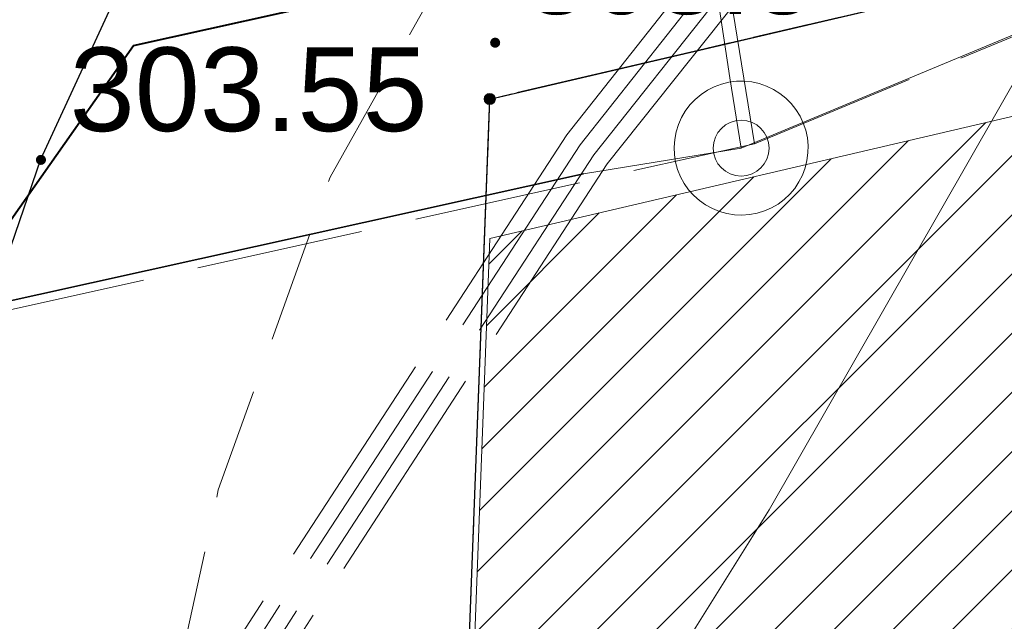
# Model space of a CAD drawing. Header units: metres. Extents: x 6567444 to 13135881, y 5574237 to 11149086.
# Tile 105 of 212: x 6567825.9 to 6567834.72, y 5574543.04 to 5574548.43. Entities that reach past the tile are written whole.
import ezdxf

# ---------------------------------------------------------------- set-up
doc = ezdxf.new("R2010")
doc.units = ezdxf.units.M
for name, pattern in [('_MDCP$0$L_0_03', [1, 0.5, -0.5]), ('_MDCP$0$L_0_04', [1.5, 1, -0.5]), ('_MDCP$0$L_2_50', [2.5, 2, -0.5]), ('_MDCP$1$L_0_06', [2, 1.5, -0.5]), ('GE.I.6640.1.468.2024_MDCP_dodatkowe pomiary_12.03.2026$0$L_0_03', [1, 0.5, -0.5]), ('GE.I.6640.1.468.2024_MDCP_dodatkowe pomiary_12.03.2026$0$L_0_04', [1.5, 1, -0.5]), ('GE.I.6640.1.468.2024_MDCP_dodatkowe pomiary_12.03.2026$0$L_0_06', [2, 1.5, -0.5]), ('GE.I.6640.1.468.2024_MDCP_dodatkowe pomiary_12.03.2026$0$L_2_50', [2.5, 2, -0.5])]:
    doc.linetypes.add(name, pattern=pattern)
for name, color, linetype, lineweight in [('_MDCP$0$EGB_DzialkaEwidencyjna', 7, 'Continuous', 18), ('_MDCP$0$EGB_Klasouzytek', 92, 'Continuous', 18), ('_MDCP$0$EGB_KonturUzytkuGruntowego', 92, 'Continuous', 18), ('_MDCP$0$EGB_PunktGraniczny', 7, 'Continuous', 18), ('_MDCP$0$GES_InneUrzadzeniaTowarzyszace', 7, 'Continuous', 18), ('_MDCP$0$GES_InneUrzadzeniaTowarzyszace_P', 7, 'Continuous', 18), ('_MDCP$0$GES_PrzewodElektroenergetyczny_Projektowany', 7, 'Continuous', 18), ('_MDCP$0$GES_PrzewodKanalizacyjny_Projektowany', 7, 'Continuous', 18), ('_MDCP$0$GES_UrzadzeniaTowarzyszczaceLiniowe', 7, 'Continuous', 18), ('_MDCP$0$MP_LINIE_REGULAC', 135, 'Continuous', 40), ('_MDCP$0$OT_Komunikacja', 7, 'Continuous', 18), ('_MDCP$0$OTRN', 7, 'Continuous', 13), ('_MDCP$0$OTRS', 7, 'Continuous', 13), ('_MDCP$0$OTRS_O', 7, 'Continuous', 20), ('_MDCP$0$Z_GRANICE SPRAWDZONE', 100, 'Continuous', 30), ('_MDCP$1$GES_PrzewodKanalizacyjny', 36, 'Continuous', 18), ('_MDCP$1$GES_PrzewodWodociagowy', 5, 'Continuous', 18), ('GE.I.6640.1.468.2024_MDCP_dodatkowe pomiary_12.03.2026$0$EGB_DzialkaEwidencyjna', 7, 'Continuous', 18), ('GE.I.6640.1.468.2024_MDCP_dodatkowe pomiary_12.03.2026$0$EGB_Klasouzytek', 92, 'Continuous', 18), ('GE.I.6640.1.468.2024_MDCP_dodatkowe pomiary_12.03.2026$0$EGB_KonturUzytkuGruntowego', 92, 'Continuous', 18), ('GE.I.6640.1.468.2024_MDCP_dodatkowe pomiary_12.03.2026$0$EGB_PunktGraniczny', 7, 'Continuous', 18), ('GE.I.6640.1.468.2024_MDCP_dodatkowe pomiary_12.03.2026$0$GES_InneUrzadzeniaTowarzyszace', 7, 'Continuous', 18), ('GE.I.6640.1.468.2024_MDCP_dodatkowe pomiary_12.03.2026$0$GES_InneUrzadzeniaTowarzyszace_P', 7, 'Continuous', 18), ('GE.I.6640.1.468.2024_MDCP_dodatkowe pomiary_12.03.2026$0$GES_PrzewodElektroenergetyczny_Projektowany', 7, 'Continuous', 18), ('GE.I.6640.1.468.2024_MDCP_dodatkowe pomiary_12.03.2026$0$GES_PrzewodKanalizacyjny', 36, 'Continuous', 18), ('GE.I.6640.1.468.2024_MDCP_dodatkowe pomiary_12.03.2026$0$GES_PrzewodKanalizacyjny_Projektowany', 7, 'Continuous', 18), ('GE.I.6640.1.468.2024_MDCP_dodatkowe pomiary_12.03.2026$0$GES_PrzewodWodociagowy', 5, 'Continuous', 18), ('GE.I.6640.1.468.2024_MDCP_dodatkowe pomiary_12.03.2026$0$GES_UrzadzeniaTowarzyszczaceLiniowe', 7, 'Continuous', 18), ('GE.I.6640.1.468.2024_MDCP_dodatkowe pomiary_12.03.2026$0$MP_LINIE_REGULAC', 135, 'Continuous', 40), ('GE.I.6640.1.468.2024_MDCP_dodatkowe pomiary_12.03.2026$0$OT_Komunikacja', 7, 'Continuous', 18), ('GE.I.6640.1.468.2024_MDCP_dodatkowe pomiary_12.03.2026$0$OTRN', 7, 'Continuous', 13), ('GE.I.6640.1.468.2024_MDCP_dodatkowe pomiary_12.03.2026$0$OTRS', 7, 'Continuous', 13), ('GE.I.6640.1.468.2024_MDCP_dodatkowe pomiary_12.03.2026$0$OTRS_O', 7, 'Continuous', 20), ('GE.I.6640.1.468.2024_MDCP_dodatkowe pomiary_12.03.2026$0$Z_GRANICE SPRAWDZONE', 100, 'Continuous', 30)]:
    doc.layers.add(name, color=color, linetype=linetype, lineweight=lineweight)
for name, color, linetype in [('_MDCP$0$OTRN_O', 7, 'Continuous'), ('FORMA - Arch 01 - PZT 1 Strefy', 7, 'Continuous'), ('GE.I.6640.1.468.2024_MDCP_dodatkowe pomiary_12.03.2026$0$OTRN_O', 7, 'Continuous')]:
    doc.layers.add(name, color=color, linetype=linetype)
doc.styles.add('_MDCP$0$BDOT', font='arial.ttf', dxfattribs={"width": 0.9})
doc.styles.add('GE.I.6640.1.468.2024_MDCP_dodatkowe pomiary_12.03.2026$0$BDOT', font='arial.ttf', dxfattribs={"width": 0.9})
doc.linetypes.add('_MDCP$0$MPNLZ', pattern='A,6,-2,[35,msgB.shx,S=0.016,R=0,X=-1,Y=0],6', length=14)
doc.linetypes.add('GE.I.6640.1.468.2024_MDCP_dodatkowe pomiary_12.03.2026$0$MPNLZ', pattern='A,6,-2,[35,msgB.shx,S=0.016,R=0,X=-1,Y=0],6', length=14)

# ---------------------------------------------------------------- blocks, each defined once
blk = doc.blocks.new('_MDCP$0$L_0_02_2')
at = {"color": 0}
blk.add_point((0, 0), dxfattribs=at)
blk = doc.blocks.new('_MDCP$0$L_0_02_1')
at = {"color": 0}
blk.add_point((0, 0), dxfattribs=at)
blk = doc.blocks.new('_MDCP$0$EGPG_N')
at = {"linetype": 'Continuous', "lineweight": 13}
blk.add_hatch(color=0, dxfattribs=at).paths.add_polyline_path([(0, -0.1, 1), (0, 0.1, 1)])
at = {"color": 0, "linetype": 'Continuous', "lineweight": 13}
blk.add_circle((0, 0), 0.1, dxfattribs=at)
blk = doc.blocks.new('_MDCP$0$SUPK_K')
at = {"color": 0, "linetype": 'Continuous', "lineweight": 18}
blk.add_circle((0, 0), 0.5, dxfattribs=at)
blk = doc.blocks.new('_MDCP$0$OTRN')
at = {"layer": '_MDCP$0$OTRN', "color": 0, "const_width": 0.09}
blk.add_lwpolyline([(-0.045, 0, 1), (0.045, 0, 1)], format="xyb", close=True, dxfattribs=at)
at = {"layer": '_MDCP$0$OTRN_O', "color": 0, "style": '_MDCP$0$BDOT'}
blk.add_attdef('RZEDNA', (0.514, 0.515), '', height=1.5, dxfattribs=at)
blk = doc.blocks.new('_MDCP$0$OTRS')
at = {"layer": '_MDCP$0$OTRS', "color": 0, "lineweight": -3, "const_width": 0.09}
blk.add_lwpolyline([(-0.045, 0, 1), (0.045, 0, 1)], format="xyb", close=True, dxfattribs=at)
at = {"layer": '_MDCP$0$OTRS_O', "color": 0, "style": '_MDCP$0$BDOT'}
blk.add_attdef('RZEDNA', (0.514, 0.515), '', height=1.5, dxfattribs=at)
blk = doc.blocks.new('_MDCP')
at = {"layer": '_MDCP$0$EGB_DzialkaEwidencyjna', "linetype": 'CONTINUOUS', "lineweight": 18}
for p, q in [((6567849.51, 5574552.26), (6567921.55, 5574569.11)), ((6567921.55, 5574569.11), (6567946.41, 5574443.1)), ((6567830.11, 5574547.72), (6567849.51, 5574552.26)), ((6567829, 5574518.49), (6567830.11, 5574547.72)), ((6567851.37, 5574441.53), (6567829, 5574518.49)), ((6567946.41, 5574443.1), (6567945.87, 5574426.93)), ((6567857.95, 5574413.39), (6567851.37, 5574441.53)), ((6567945.87, 5574426.93), (6567941.78, 5574411.28)), ((6567864.17, 5574367.81), (6567857.95, 5574413.39)), ((6567941.78, 5574411.28), (6567926.87, 5574389.48)), ((6567926.87, 5574389.48), (6567903.73, 5574376.76)), ((6567903.73, 5574376.76), (6567864.17, 5574367.81))]:
    blk.add_line(p, q, dxfattribs=at)
at = {"layer": '_MDCP$0$EGB_DzialkaEwidencyjna', "linetype": 'Continuous', "lineweight": 18}
for p, q in [((6567849.2666, 5574552.203), (6567830.3534, 5574547.777)), ((6567830.1005, 5574547.4702), (6567829.0095, 5574518.7398))]:
    blk.add_line(p, q, dxfattribs=at)
at = {"layer": '_MDCP$0$EGB_Klasouzytek', "lineweight": 18}
blk.add_lwpolyline([(6567903.73, 5574376.76), (6567864.17, 5574367.81), (6567857.95, 5574413.39), (6567851.37, 5574441.53), (6567829, 5574518.49), (6567830.11, 5574547.72), (6567849.51, 5574552.26), (6567921.55, 5574569.11), (6567946.41, 5574443.1), (6567945.87, 5574426.93), (6567941.78, 5574411.28), (6567926.87, 5574389.48)], close=True, dxfattribs=at)
blk.add_lwpolyline([(6567843.2878, 5574339.7375), (6567840.22, 5574379.37), (6567837.97, 5574408.39), (6567824.54, 5574464.39), (6567815.07, 5574503.11), (6567813.39, 5574510.85), (6567812.91, 5574512.76), (6567809.64, 5574533.63), (6567810.66, 5574545.93), (6567811.96, 5574548.85), (6567814.7, 5574549.3), (6567819.81, 5574551.02), (6567841.64, 5574556.2), (6567848.19, 5574557.83), (6567849.51, 5574552.26), (6567830.11, 5574547.72), (6567829, 5574518.49), (6567851.37, 5574441.53), (6567857.95, 5574413.39), (6567862.49, 5574380.1), (6567864.17, 5574367.81), (6567869.98, 5574345.11), (6567862.17, 5574342.99), (6567862.1406, 5574342.1966)], dxfattribs=at)
at = {"layer": '_MDCP$0$EGB_KonturUzytkuGruntowego', "linetype": '_MDCP$0$L_0_03', "lineweight": 18, "flags": 128}
blk.add_lwpolyline([(6567864.17, 5574367.81), (6567862.49, 5574380.1), (6567857.95, 5574413.39), (6567851.37, 5574441.53), (6567829, 5574518.49), (6567830.11, 5574547.72), (6567849.51, 5574552.26), (6567921.55, 5574569.11), (6567946.41, 5574443.1), (6567945.87, 5574426.93), (6567941.78, 5574411.28), (6567926.87, 5574389.48), (6567903.73, 5574376.76)], close=True, dxfattribs=at)
at = {"layer": '_MDCP$0$EGB_KonturUzytkuGruntowego', "linetype": '_MDCP$0$L_0_03', "lineweight": 18}
blk.add_lwpolyline([(6567843.2878, 5574339.7375), (6567840.22, 5574379.37), (6567837.97, 5574408.39), (6567824.54, 5574464.39), (6567815.07, 5574503.11), (6567813.39, 5574510.85), (6567812.91, 5574512.76), (6567809.64, 5574533.63), (6567810.66, 5574545.93), (6567811.96, 5574548.85), (6567814.7, 5574549.3), (6567819.81, 5574551.02), (6567841.64, 5574556.2), (6567848.19, 5574557.83), (6567849.51, 5574552.26), (6567830.11, 5574547.72), (6567829, 5574518.49), (6567851.37, 5574441.53), (6567857.95, 5574413.39), (6567862.49, 5574380.1), (6567864.17, 5574367.81), (6567869.98, 5574345.11), (6567862.17, 5574342.99), (6567862.1406, 5574342.1966)], dxfattribs=at)
at = {"layer": '_MDCP$0$EGB_PunktGraniczny'}
blk.add_point((6567830.11, 5574547.72), dxfattribs=at)
at = {"layer": '_MDCP$0$GES_InneUrzadzeniaTowarzyszace', "color": 36, "linetype": 'Continuous', "lineweight": 18, "flags": 128}
blk.add_lwpolyline([(6567832.2992, 5574546.6834), (6567832.2316, 5574546.6942), (6567832.1656, 5574546.7127), (6567832.1022, 5574546.7385), (6567832.0421, 5574546.7714), (6567831.9862, 5574546.811), (6567831.9351, 5574546.8567), (6567831.8896, 5574546.9079), (6567831.8502, 5574546.9639), (6567831.8175, 5574547.0241), (6567831.7918, 5574547.0876), (6567831.7735, 5574547.1536), (6567831.7629, 5574547.2213), (6567831.7601, 5574547.2898), (6567831.7651, 5574547.3581), (6567831.7778, 5574547.4254), (6567831.7982, 5574547.4908), (6567831.8258, 5574547.5535), (6567831.8604, 5574547.6126), (6567831.9016, 5574547.6674), (6567831.9487, 5574547.7171), (6567832.0012, 5574547.7611), (6567832.0583, 5574547.7989), (6567832.1194, 5574547.8299), (6567832.1836, 5574547.8538), (6567832.2501, 5574547.8701), (6567832.3181, 5574547.8788), (6567832.3866, 5574547.8797), (6567832.4547, 5574547.8728), (6567832.5217, 5574547.8581), (6567832.5865, 5574547.8359), (6567832.6483, 5574547.8065), (6567832.7064, 5574547.7702), (6567832.76, 5574547.7275), (6567832.8084, 5574547.679), (6567832.8509, 5574547.6253), (6567832.887, 5574547.5671), (6567832.9163, 5574547.5051), (6567832.9383, 5574547.4402), (6567832.9527, 5574547.3733), (6567832.9595, 5574547.3051), (6567832.9584, 5574547.2366), (6567832.9495, 5574547.1687), (6567832.9329, 5574547.1022), (6567832.9089, 5574547.0381), (6567832.8777, 5574546.9771), (6567832.8398, 5574546.92), (6567832.7956, 5574546.8677), (6567832.7457, 5574546.8207), (6567832.6908, 5574546.7797), (6567832.6316, 5574546.7453), (6567832.5688, 5574546.7178), (6567832.5034, 5574546.6977), (6567832.436, 5574546.6851), (6567832.3677, 5574546.6804)], close=True, dxfattribs=at)
at = {"layer": '_MDCP$0$GES_PrzewodElektroenergetyczny_Projektowany', "color": 1, "linetype": '_MDCP$0$L_2_50', "lineweight": 18}
for points in [[(6567846.03, 5574440.28), (6567840.62, 5574462.96), (6567836.09, 5574481.17), (6567835.4, 5574484.61), (6567834.5, 5574491.07), (6567831.87, 5574502.87), (6567831.07, 5574506.14), (6567830, 5574510.85), (6567828.5, 5574518.11), (6567827.96, 5574522.93), (6567827.68, 5574530.33), (6567827.34, 5574535.47), (6567827.44, 5574541.42), (6567831.16, 5574547.14), (6567832.88, 5574549.3), (6567839.46, 5574558.6), (6567836.65, 5574574.42), (6567834.02, 5574575.68), (6567832.5673, 5574576.7219)], [(6567845.79, 5574439.99), (6567840.33, 5574462.89), (6567835.8, 5574481.1), (6567835.1, 5574484.56), (6567834.2, 5574491.02), (6567831.58, 5574502.8), (6567830.78, 5574506.07), (6567829.7, 5574510.79), (6567828.21, 5574518.06), (6567827.66, 5574522.91), (6567827.38, 5574530.31), (6567827.04, 5574535.46), (6567827.14, 5574541.51), (6567830.92, 5574547.31), (6567832.64, 5574549.49), (6567839.14, 5574558.67), (6567836.38, 5574574.22), (6567833.87, 5574575.42), (6567832.1598, 5574576.6453)], [(6567845.91, 5574440.13), (6567840.48, 5574462.92), (6567835.95, 5574481.13), (6567835.25, 5574484.59), (6567834.35, 5574491.04), (6567831.72, 5574502.84), (6567830.92, 5574506.11), (6567829.85, 5574510.82), (6567828.36, 5574518.08), (6567827.81, 5574522.92), (6567827.53, 5574530.32), (6567827.19, 5574535.47), (6567827.29, 5574541.46), (6567831.04, 5574547.22), (6567832.76, 5574549.39), (6567839.3, 5574558.64), (6567836.51, 5574574.32), (6567833.95, 5574575.55), (6567832.3676, 5574576.6844)], [(6567845.68, 5574439.84), (6567840.19, 5574462.85), (6567835.66, 5574481.07), (6567834.95, 5574484.54), (6567834.05, 5574490.99), (6567831.43, 5574502.77), (6567830.63, 5574506.04), (6567829.56, 5574510.76), (6567828.06, 5574518.04), (6567827.51, 5574522.9), (6567827.23, 5574530.3), (6567826.89, 5574535.46), (6567826.99, 5574541.55), (6567830.8, 5574547.4), (6567832.52, 5574549.58), (6567838.98, 5574558.71), (6567836.25, 5574574.12), (6567833.79, 5574575.29), (6567831.9556, 5574576.6069)]]:
    blk.add_lwpolyline(points, dxfattribs=at)
at = {"layer": '_MDCP$0$GES_PrzewodKanalizacyjny_Projektowany', "color": 36, "linetype": '_MDCP$1$L_0_06', "lineweight": 18}
for points in [[(6567796.2655, 5574539.236), (6567832.48, 5574547.32), (6567854.13, 5574556.3), (6567878.83, 5574561.85), (6567921.59, 5574572.26), (6567938.88, 5574580.92), (6567943.3367, 5574581.7834)], [(6567832.48, 5574547.32), (6567829.36, 5574566.46), (6567832.2611, 5574576.6643)]]:
    blk.add_lwpolyline(points, dxfattribs=at)
at = {"layer": '_MDCP$0$GES_UrzadzeniaTowarzyszczaceLiniowe', "color": 7, "linetype": 'Continuous', "lineweight": 35}
blk.add_lwpolyline([(6567830.95, 5574547.05), (6567796.2379, 5574539.3574)], dxfattribs=at)
at = {"layer": '_MDCP$0$MP_LINIE_REGULAC', "linetype": '_MDCP$0$MPNLZ', "flags": 128}
blk.add_lwpolyline([(6567850.2034, 5574340.6395), (6567845.0136, 5574408.3491), (6567815.3139, 5574531.7145), (6567826.9213, 5574548.1997), (6567848.6677, 5574553.0245)], dxfattribs=at)
at = {"layer": '_MDCP$0$OT_Komunikacja', "color": 7, "linetype": 'Continuous', "lineweight": 25, "flags": 128}
blk.add_lwpolyline([(6567824.25, 5574529.43), (6567824.08, 5574532.42), (6567824.01, 5574536.4), (6567824.25, 5574539.41), (6567825.44, 5574545.29), (6567826.09, 5574547.18), (6567826.92, 5574548.98), (6567827.87, 5574550.71), (6567829, 5574552.37), (6567830.23, 5574553.94), (6567831.64, 5574555.37), (6567833.15, 5574556.73), (6567834.74, 5574557.88), (6567836.48, 5574558.91), (6567838.28, 5574559.74), (6567840.14, 5574560.43), (6567842.08, 5574560.99), (6567847.84, 5574562.43), (6567850.42, 5574563.07), (6567851, 5574562.82), (6567857.08, 5574558.64), (6567878.36, 5574563.51)], dxfattribs=at)
at = {"layer": '_MDCP$0$OT_Komunikacja', "color": 7, "linetype": '_MDCP$0$L_0_04', "lineweight": 18, "flags": 128}
blk.add_lwpolyline([(6567947.515, 5574455.698), (6567948.396, 5574450.424), (6567948.648, 5574448.732), (6567948.975, 5574446.476), (6567949.265, 5574444.281), (6567949.478, 5574440.508), (6567949.478, 5574438.827), (6567949.548, 5574436.345), (6567949.466, 5574434.494), (6567949.331, 5574431.506), (6567949.013, 5574428.567), (6567948.397, 5574424.452), (6567947.845, 5574421.592), (6567946.958, 5574417.848), (6567946.194, 5574415.206), (6567944.955, 5574411.463), (6567944.22, 5574409.565), (6567943.335, 5574407.431), (6567941.896, 5574404.446), (6567940.723, 5574402.331), (6567939.781, 5574400.677), (6567938.516, 5574398.665), (6567936.744, 5574396.084), (6567934.465, 5574393.243), (6567932.327, 5574390.844), (6567928.971, 5574387.543), (6567926.7, 5574385.54), (6567925.032, 5574384.195), (6567923.337, 5574382.935), (6567920.797, 5574381.179), (6567917.606, 5574379.366), (6567914.527, 5574377.737), (6567911.816, 5574376.502), (6567909.558, 5574375.579), (6567907.269, 5574374.816), (6567903.606, 5574373.672), (6567899.382, 5574372.528), (6567894.891, 5574371.274), (6567878.894, 5574366.917), (6567867.949, 5574363.87), (6567863.154, 5574362.61), (6567857.11, 5574361.35), (6567856.863, 5574364.456), (6567856.582, 5574368.039), (6567856.09, 5574372.83), (6567857, 5574372.9), (6567856.31, 5574378.9), (6567855.79, 5574382.87), (6567855.18, 5574386.83), (6567854.51, 5574390.76), (6567853.78, 5574394.71), (6567853.05, 5574398.63), (6567852.19, 5574402.6), (6567849.76, 5574413.26), (6567849.89, 5574414.22), (6567851.83, 5574414.67), (6567851.37, 5574416.66), (6567854.58, 5574417.42), (6567850.88, 5574432.39), (6567845.96, 5574431.22), (6567840.92, 5574450.67), (6567838.96, 5574456.25), (6567831.07, 5574490.06), (6567830.27, 5574495.98), (6567829, 5574501.83), (6567827.92, 5574506.7), (6567826.86, 5574511.56), (6567826.08, 5574515.52), (6567825.4, 5574519.47), (6567824.95, 5574522.44), (6567824.5, 5574526.43), (6567824.25, 5574529.43), (6567824.08, 5574532.42), (6567824.01, 5574536.4), (6567824.25, 5574539.41), (6567825.44, 5574545.29), (6567826.09, 5574547.18), (6567826.92, 5574548.98), (6567827.87, 5574550.71), (6567829, 5574552.37), (6567849.24, 5574556.86), (6567847.84, 5574562.43), (6567850.42, 5574563.07), (6567851, 5574562.82), (6567857.08, 5574558.64), (6567878.36, 5574563.51), (6567907.32, 5574570.28), (6567907.73, 5574567.88), (6567878.94, 5574561.2), (6567857.62, 5574556.33), (6567833.07, 5574550.68), (6567832.17, 5574550.48), (6567830.79, 5574549.8), (6567829.67, 5574548.79), (6567828.68, 5574547.02), (6567827.68, 5574544.22), (6567827.06, 5574541.37), (6567826.61, 5574538.33), (6567826.47, 5574535.3), (6567826.62, 5574531.27), (6567826.93, 5574527.32), (6567827.29, 5574523.8), (6567827.81, 5574520.34), (6567828.64, 5574515.44), (6567829.22, 5574512.47), (6567831.34, 5574502.7), (6567832, 5574502.04), (6567832.86, 5574501.86), (6567835.48, 5574490.39), (6567838.69, 5574476.72), (6567840.94, 5574477.22), (6567842.1, 5574472.29), (6567839.84, 5574471.76), (6567843.24, 5574457.14), (6567846.41, 5574443.89), (6567846.82, 5574442.27), (6567847.04, 5574441.61), (6567847.42, 5574441.08), (6567847.97, 5574440.71), (6567848.63, 5574440.56), (6567849.32, 5574440.61), (6567851.19, 5574441.04), (6567854.02, 5574429.39), (6567857.72, 5574414.07), (6567855.38, 5574413.53), (6567854.43, 5574412.7), (6567853.63, 5574411.68), (6567853.17, 5574410.72), (6567853.12, 5574409.71), (6567854.26, 5574404.84), (6567855.51, 5574399), (6567857.01, 5574391.2), (6567857.79, 5574386.18), (6567858.35, 5574382.21), (6567859.02, 5574377.27), (6567859.909, 5574368.887), (6567860.055, 5574367.78), (6567860.402, 5574366.895), (6567861.348, 5574365.757), (6567862.743, 5574365.112), (6567863.812, 5574364.983), (6567864.873, 5574365.082), (6567875.385, 5574368.045), (6567887.169, 5574371.344), (6567894.86, 5574373.433), (6567904.193, 5574375.979), (6567909.986, 5574377.842), (6567913.714, 5574379.575), (6567916.29, 5574380.93), (6567919.833, 5574382.929), (6567921.94, 5574384.465), (6567924.837, 5574386.597), (6567926.974, 5574388.488), (6567928.91, 5574390.273), (6567932.797, 5574394.443), (6567936.263, 5574399.014), (6567938.789, 5574403.047), (6567940.719, 5574406.619), (6567942.6, 5574410.97), (6567944.237, 5574415.951), (6567945.095, 5574418.932), (6567946.005, 5574422.667), (6567946.916, 5574428.255), (6567947.357, 5574433.537), (6567947.446, 5574438.626), (6567947.184, 5574444.294), (6567946.685, 5574448.233), (6567946.054, 5574452.175), (6567945.029, 5574458.386), (6567942.856, 5574469.729), (6567945.871, 5574465.435)], close=True, dxfattribs=at)
at = {"layer": '_MDCP$0$Z_GRANICE SPRAWDZONE', "linetype": 'ByBlock', "flags": 128}
blk.add_lwpolyline([(6567830.11, 5574547.72), (6567849.5309, 5574552.2619), (6567921.55, 5574569.11), (6567946.41, 5574443.1), (6567945.87, 5574426.93), (6567941.7693, 5574411.2582), (6567926.87, 5574389.48), (6567903.73, 5574376.76), (6567864.17, 5574367.81), (6567857.95, 5574413.39), (6567851.37, 5574441.53), (6567829, 5574518.49), (6567830.11, 5574547.72)], dxfattribs=at)
at = {"layer": '_MDCP$1$GES_PrzewodKanalizacyjny', "color": 36, "linetype": 'Continuous', "lineweight": 18, "flags": 128}
for points in [[(6567832.359, 5574547.28), (6567832.26, 5574547.91), (6567829.58, 5574565.69), (6567829.44, 5574566.65)], [(6567854.51, 5574556.511), (6567832.359, 5574547.28)]]:
    blk.add_lwpolyline(points, dxfattribs=at)
at = {"layer": '_MDCP$1$GES_PrzewodKanalizacyjny', "color": 36, "linetype": 'Continuous', "lineweight": 18}
blk.add_lwpolyline([(6567832.359, 5574547.28), (6567830.95, 5574547.05), (6567796.2379, 5574539.3574)], dxfattribs=at)
at = {"layer": '_MDCP$1$GES_PrzewodWodociagowy', "color": 5, "linetype": 'Continuous', "lineweight": 18}
blk.add_lwpolyline([(6567933.69, 5574572.61), (6567933.06, 5574572.59), (6567924.48, 5574571.48), (6567923.42, 5574572.32), (6567920.04, 5574574.98), (6567915.01, 5574574.28), (6567879.77, 5574567.11), (6567879.07, 5574566.99), (6567878.14, 5574565.37), (6567860.87, 5574560.66), (6567855.39, 5574559.03), (6567839.4, 5574555.34), (6567836.94, 5574551.59), (6567834.92, 5574548.08), (6567832.61, 5574544.04), (6567830.53, 5574540.71), (6567827.89, 5574537.03), (6567830.01, 5574517.51), (6567828.46, 5574517.24), (6567802.5879, 5574511.4492)], dxfattribs=at)
at = {"layer": '_MDCP$0$EGB_DzialkaEwidencyjna', "linetype": 'Continuous', "xscale": 0.5, "yscale": 0.5, "zscale": 0.5}
for name, rotation in [('_MDCP$0$L_0_02_2', 13.17), ('_MDCP$0$L_0_02_1', 267.83), ('_MDCP$0$L_0_02_2', 267.83), ('_MDCP$0$L_0_02_1', 13.17)]:
    blk.add_blockref(name, (6567830.11, 5574547.72), dxfattribs=dict(at, rotation=rotation))
at = {"layer": '_MDCP$0$EGB_PunktGraniczny', "linetype": 'Continuous', "xscale": 0.5, "yscale": 0.5, "zscale": 0.5}
blk.add_blockref('_MDCP$0$EGPG_N', (6567830.11, 5574547.72), dxfattribs=at)
at = {"layer": '_MDCP$0$GES_InneUrzadzeniaTowarzyszace_P', "color": 36, "linetype": 'Continuous', "xscale": 0.5, "yscale": 0.5, "zscale": 0.5}
blk.add_blockref('_MDCP$0$SUPK_K', (6567832.36, 5574547.28), dxfattribs=at)
at = {"layer": '_MDCP$0$OTRN', "color": 14, "xscale": 0.5, "yscale": 0.5, "zscale": 0.5}
blk.add_blockref('_MDCP$0$OTRN', (6567830.158, 5574548.224, 303.489), dxfattribs=at).add_auto_attribs({'RZEDNA': '303.5'})
at = {"layer": '_MDCP$0$OTRS', "xscale": 0.5, "yscale": 0.5, "zscale": 0.5}
blk.add_blockref('_MDCP$0$OTRS', (6567826.092, 5574547.175, 303.549), dxfattribs=at).add_auto_attribs({'RZEDNA': '303.55'})
blk = doc.blocks.new('GE.I.6640.1.468.2024_MDCP_dodatkowe pomiary_12.03.2026$0$L_0_02_2')
at = {"color": 0}
blk.add_point((0, 0), dxfattribs=at)
blk = doc.blocks.new('GE.I.6640.1.468.2024_MDCP_dodatkowe pomiary_12.03.2026$0$L_0_02_1')
at = {"color": 0}
blk.add_point((0, 0), dxfattribs=at)
blk = doc.blocks.new('GE.I.6640.1.468.2024_MDCP_dodatkowe pomiary_12.03.2026$0$EGPG_N')
at = {"linetype": 'Continuous', "lineweight": 13}
blk.add_hatch(color=0, dxfattribs=at).paths.add_polyline_path([(0, -0.1, 1), (0, 0.1, 1)])
at = {"color": 0, "linetype": 'Continuous', "lineweight": 13}
blk.add_circle((0, 0), 0.1, dxfattribs=at)
blk = doc.blocks.new('GE.I.6640.1.468.2024_MDCP_dodatkowe pomiary_12.03.2026$0$SUPK_K')
at = {"color": 0, "linetype": 'Continuous', "lineweight": 18}
blk.add_circle((0, 0), 0.5, dxfattribs=at)
blk = doc.blocks.new('GE.I.6640.1.468.2024_MDCP_dodatkowe pomiary_12.03.2026$0$OTRN')
at = {"layer": 'GE.I.6640.1.468.2024_MDCP_dodatkowe pomiary_12.03.2026$0$OTRN', "color": 0, "const_width": 0.09}
blk.add_lwpolyline([(-0.045, 0, 1), (0.045, 0, 1)], format="xyb", close=True, dxfattribs=at)
at = {"layer": 'GE.I.6640.1.468.2024_MDCP_dodatkowe pomiary_12.03.2026$0$OTRN_O', "color": 0, "style": 'GE.I.6640.1.468.2024_MDCP_dodatkowe pomiary_12.03.2026$0$BDOT'}
blk.add_attdef('RZEDNA', (0.514, 0.515), '', height=1.5, dxfattribs=at)
blk = doc.blocks.new('GE.I.6640.1.468.2024_MDCP_dodatkowe pomiary_12.03.2026$0$OTRS')
at = {"layer": 'GE.I.6640.1.468.2024_MDCP_dodatkowe pomiary_12.03.2026$0$OTRS', "color": 0, "lineweight": -3, "const_width": 0.09}
blk.add_lwpolyline([(-0.045, 0, 1), (0.045, 0, 1)], format="xyb", close=True, dxfattribs=at)
at = {"layer": 'GE.I.6640.1.468.2024_MDCP_dodatkowe pomiary_12.03.2026$0$OTRS_O', "color": 0, "style": 'GE.I.6640.1.468.2024_MDCP_dodatkowe pomiary_12.03.2026$0$BDOT'}
blk.add_attdef('RZEDNA', (0.514, 0.515), '', height=1.5, dxfattribs=at)
blk = doc.blocks.new('GE.I.6640.1.468.2024_MDCP_dodatkowe pomiary_12.03.2026')
at = {"layer": 'GE.I.6640.1.468.2024_MDCP_dodatkowe pomiary_12.03.2026$0$EGB_DzialkaEwidencyjna', "linetype": 'CONTINUOUS', "lineweight": 18}
for p, q in [((6567849.51, 5574552.26), (6567921.55, 5574569.11)), ((6567921.55, 5574569.11), (6567946.41, 5574443.1)), ((6567830.11, 5574547.72), (6567849.51, 5574552.26)), ((6567829, 5574518.49), (6567830.11, 5574547.72)), ((6567851.37, 5574441.53), (6567829, 5574518.49)), ((6567946.41, 5574443.1), (6567945.87, 5574426.93)), ((6567857.95, 5574413.39), (6567851.37, 5574441.53)), ((6567945.87, 5574426.93), (6567941.78, 5574411.28)), ((6567864.17, 5574367.81), (6567857.95, 5574413.39)), ((6567941.78, 5574411.28), (6567926.87, 5574389.48)), ((6567926.87, 5574389.48), (6567903.73, 5574376.76)), ((6567903.73, 5574376.76), (6567864.17, 5574367.81))]:
    blk.add_line(p, q, dxfattribs=at)
at = {"layer": 'GE.I.6640.1.468.2024_MDCP_dodatkowe pomiary_12.03.2026$0$EGB_DzialkaEwidencyjna', "linetype": 'Continuous', "lineweight": 18}
for p, q in [((6567849.2666, 5574552.203), (6567830.3534, 5574547.777)), ((6567830.1005, 5574547.4702), (6567829.0095, 5574518.7398))]:
    blk.add_line(p, q, dxfattribs=at)
at = {"layer": 'GE.I.6640.1.468.2024_MDCP_dodatkowe pomiary_12.03.2026$0$EGB_Klasouzytek', "lineweight": 18}
blk.add_lwpolyline([(6567903.73, 5574376.76), (6567864.17, 5574367.81), (6567857.95, 5574413.39), (6567851.37, 5574441.53), (6567829, 5574518.49), (6567830.11, 5574547.72), (6567849.51, 5574552.26), (6567921.55, 5574569.11), (6567946.41, 5574443.1), (6567945.87, 5574426.93), (6567941.78, 5574411.28), (6567926.87, 5574389.48)], close=True, dxfattribs=at)
blk.add_lwpolyline([(6567843.2878, 5574339.7375), (6567840.22, 5574379.37), (6567837.97, 5574408.39), (6567824.54, 5574464.39), (6567815.07, 5574503.11), (6567813.39, 5574510.85), (6567812.91, 5574512.76), (6567809.64, 5574533.63), (6567810.66, 5574545.93), (6567811.96, 5574548.85), (6567814.7, 5574549.3), (6567819.81, 5574551.02), (6567841.64, 5574556.2), (6567848.19, 5574557.83), (6567849.51, 5574552.26), (6567830.11, 5574547.72), (6567829, 5574518.49), (6567851.37, 5574441.53), (6567857.95, 5574413.39), (6567862.49, 5574380.1), (6567864.17, 5574367.81), (6567869.98, 5574345.11), (6567862.17, 5574342.99), (6567862.1406, 5574342.1966)], dxfattribs=at)
at = {"layer": 'GE.I.6640.1.468.2024_MDCP_dodatkowe pomiary_12.03.2026$0$EGB_KonturUzytkuGruntowego', "linetype": 'GE.I.6640.1.468.2024_MDCP_dodatkowe pomiary_12.03.2026$0$L_0_03', "lineweight": 18, "flags": 128}
blk.add_lwpolyline([(6567864.17, 5574367.81), (6567862.49, 5574380.1), (6567857.95, 5574413.39), (6567851.37, 5574441.53), (6567829, 5574518.49), (6567830.11, 5574547.72), (6567849.51, 5574552.26), (6567921.55, 5574569.11), (6567946.41, 5574443.1), (6567945.87, 5574426.93), (6567941.78, 5574411.28), (6567926.87, 5574389.48), (6567903.73, 5574376.76)], close=True, dxfattribs=at)
at = {"layer": 'GE.I.6640.1.468.2024_MDCP_dodatkowe pomiary_12.03.2026$0$EGB_KonturUzytkuGruntowego', "linetype": 'GE.I.6640.1.468.2024_MDCP_dodatkowe pomiary_12.03.2026$0$L_0_03', "lineweight": 18}
blk.add_lwpolyline([(6567843.2878, 5574339.7375), (6567840.22, 5574379.37), (6567837.97, 5574408.39), (6567824.54, 5574464.39), (6567815.07, 5574503.11), (6567813.39, 5574510.85), (6567812.91, 5574512.76), (6567809.64, 5574533.63), (6567810.66, 5574545.93), (6567811.96, 5574548.85), (6567814.7, 5574549.3), (6567819.81, 5574551.02), (6567841.64, 5574556.2), (6567848.19, 5574557.83), (6567849.51, 5574552.26), (6567830.11, 5574547.72), (6567829, 5574518.49), (6567851.37, 5574441.53), (6567857.95, 5574413.39), (6567862.49, 5574380.1), (6567864.17, 5574367.81), (6567869.98, 5574345.11), (6567862.17, 5574342.99), (6567862.1406, 5574342.1966)], dxfattribs=at)
at = {"layer": 'GE.I.6640.1.468.2024_MDCP_dodatkowe pomiary_12.03.2026$0$EGB_PunktGraniczny'}
blk.add_point((6567830.11, 5574547.72), dxfattribs=at)
at = {"layer": 'GE.I.6640.1.468.2024_MDCP_dodatkowe pomiary_12.03.2026$0$GES_InneUrzadzeniaTowarzyszace', "color": 36, "linetype": 'Continuous', "lineweight": 18, "flags": 128}
blk.add_lwpolyline([(6567832.2992, 5574546.6834), (6567832.2316, 5574546.6942), (6567832.1656, 5574546.7127), (6567832.1022, 5574546.7385), (6567832.0421, 5574546.7714), (6567831.9862, 5574546.811), (6567831.9351, 5574546.8567), (6567831.8896, 5574546.9079), (6567831.8502, 5574546.9639), (6567831.8175, 5574547.0241), (6567831.7918, 5574547.0876), (6567831.7735, 5574547.1536), (6567831.7629, 5574547.2213), (6567831.7601, 5574547.2898), (6567831.7651, 5574547.3581), (6567831.7778, 5574547.4254), (6567831.7982, 5574547.4908), (6567831.8258, 5574547.5535), (6567831.8604, 5574547.6126), (6567831.9016, 5574547.6674), (6567831.9487, 5574547.7171), (6567832.0012, 5574547.7611), (6567832.0583, 5574547.7989), (6567832.1194, 5574547.8299), (6567832.1836, 5574547.8538), (6567832.2501, 5574547.8701), (6567832.3181, 5574547.8788), (6567832.3866, 5574547.8797), (6567832.4547, 5574547.8728), (6567832.5217, 5574547.8581), (6567832.5865, 5574547.8359), (6567832.6483, 5574547.8065), (6567832.7064, 5574547.7702), (6567832.76, 5574547.7275), (6567832.8084, 5574547.679), (6567832.8509, 5574547.6253), (6567832.887, 5574547.5671), (6567832.9163, 5574547.5051), (6567832.9383, 5574547.4402), (6567832.9527, 5574547.3733), (6567832.9595, 5574547.3051), (6567832.9584, 5574547.2366), (6567832.9495, 5574547.1687), (6567832.9329, 5574547.1022), (6567832.9089, 5574547.0381), (6567832.8777, 5574546.9771), (6567832.8398, 5574546.92), (6567832.7956, 5574546.8677), (6567832.7457, 5574546.8207), (6567832.6908, 5574546.7797), (6567832.6316, 5574546.7453), (6567832.5688, 5574546.7178), (6567832.5034, 5574546.6977), (6567832.436, 5574546.6851), (6567832.3677, 5574546.6804)], close=True, dxfattribs=at)
at = {"layer": 'GE.I.6640.1.468.2024_MDCP_dodatkowe pomiary_12.03.2026$0$GES_PrzewodElektroenergetyczny_Projektowany', "color": 1, "linetype": 'GE.I.6640.1.468.2024_MDCP_dodatkowe pomiary_12.03.2026$0$L_2_50', "lineweight": 18}
for points in [[(6567846.03, 5574440.28), (6567840.62, 5574462.96), (6567836.09, 5574481.17), (6567835.4, 5574484.61), (6567834.5, 5574491.07), (6567831.87, 5574502.87), (6567831.07, 5574506.14), (6567830, 5574510.85), (6567828.5, 5574518.11), (6567827.96, 5574522.93), (6567827.68, 5574530.33), (6567827.34, 5574535.47), (6567827.44, 5574541.42), (6567831.16, 5574547.14), (6567832.88, 5574549.3), (6567839.46, 5574558.6), (6567836.65, 5574574.42), (6567834.02, 5574575.68), (6567832.5673, 5574576.7219)], [(6567845.79, 5574439.99), (6567840.33, 5574462.89), (6567835.8, 5574481.1), (6567835.1, 5574484.56), (6567834.2, 5574491.02), (6567831.58, 5574502.8), (6567830.78, 5574506.07), (6567829.7, 5574510.79), (6567828.21, 5574518.06), (6567827.66, 5574522.91), (6567827.38, 5574530.31), (6567827.04, 5574535.46), (6567827.14, 5574541.51), (6567830.92, 5574547.31), (6567832.64, 5574549.49), (6567839.14, 5574558.67), (6567836.38, 5574574.22), (6567833.87, 5574575.42), (6567832.1598, 5574576.6453)], [(6567845.91, 5574440.13), (6567840.48, 5574462.92), (6567835.95, 5574481.13), (6567835.25, 5574484.59), (6567834.35, 5574491.04), (6567831.72, 5574502.84), (6567830.92, 5574506.11), (6567829.85, 5574510.82), (6567828.36, 5574518.08), (6567827.81, 5574522.92), (6567827.53, 5574530.32), (6567827.19, 5574535.47), (6567827.29, 5574541.46), (6567831.04, 5574547.22), (6567832.76, 5574549.39), (6567839.3, 5574558.64), (6567836.51, 5574574.32), (6567833.95, 5574575.55), (6567832.3676, 5574576.6844)], [(6567845.68, 5574439.84), (6567840.19, 5574462.85), (6567835.66, 5574481.07), (6567834.95, 5574484.54), (6567834.05, 5574490.99), (6567831.43, 5574502.77), (6567830.63, 5574506.04), (6567829.56, 5574510.76), (6567828.06, 5574518.04), (6567827.51, 5574522.9), (6567827.23, 5574530.3), (6567826.89, 5574535.46), (6567826.99, 5574541.55), (6567830.8, 5574547.4), (6567832.52, 5574549.58), (6567838.98, 5574558.71), (6567836.25, 5574574.12), (6567833.79, 5574575.29), (6567831.9556, 5574576.6069)]]:
    blk.add_lwpolyline(points, dxfattribs=at)
at = {"layer": 'GE.I.6640.1.468.2024_MDCP_dodatkowe pomiary_12.03.2026$0$GES_PrzewodKanalizacyjny', "color": 36, "linetype": 'Continuous', "lineweight": 18, "flags": 128}
for points in [[(6567832.359, 5574547.28), (6567832.26, 5574547.91), (6567829.58, 5574565.69), (6567829.44, 5574566.65)], [(6567854.51, 5574556.511), (6567832.359, 5574547.28)]]:
    blk.add_lwpolyline(points, dxfattribs=at)
at = {"layer": 'GE.I.6640.1.468.2024_MDCP_dodatkowe pomiary_12.03.2026$0$GES_PrzewodKanalizacyjny', "color": 36, "linetype": 'Continuous', "lineweight": 18}
blk.add_lwpolyline([(6567832.359, 5574547.28), (6567830.95, 5574547.05), (6567796.2379, 5574539.3574)], dxfattribs=at)
at = {"layer": 'GE.I.6640.1.468.2024_MDCP_dodatkowe pomiary_12.03.2026$0$GES_PrzewodKanalizacyjny_Projektowany', "color": 36, "linetype": 'GE.I.6640.1.468.2024_MDCP_dodatkowe pomiary_12.03.2026$0$L_0_06', "lineweight": 18}
for points in [[(6567796.2655, 5574539.236), (6567832.48, 5574547.32), (6567854.13, 5574556.3), (6567878.83, 5574561.85), (6567921.59, 5574572.26), (6567938.88, 5574580.92), (6567943.3367, 5574581.7834)], [(6567832.48, 5574547.32), (6567829.36, 5574566.46), (6567832.2611, 5574576.6643)]]:
    blk.add_lwpolyline(points, dxfattribs=at)
at = {"layer": 'GE.I.6640.1.468.2024_MDCP_dodatkowe pomiary_12.03.2026$0$GES_PrzewodWodociagowy', "color": 5, "linetype": 'Continuous', "lineweight": 18}
blk.add_lwpolyline([(6567933.69, 5574572.61), (6567933.06, 5574572.59), (6567924.48, 5574571.48), (6567923.42, 5574572.32), (6567920.04, 5574574.98), (6567915.01, 5574574.28), (6567879.77, 5574567.11), (6567879.07, 5574566.99), (6567878.14, 5574565.37), (6567860.87, 5574560.66), (6567855.39, 5574559.03), (6567839.4, 5574555.34), (6567836.94, 5574551.59), (6567834.92, 5574548.08), (6567832.61, 5574544.04), (6567830.53, 5574540.71), (6567827.89, 5574537.03), (6567830.01, 5574517.51), (6567828.46, 5574517.24), (6567802.5879, 5574511.4492)], dxfattribs=at)
at = {"layer": 'GE.I.6640.1.468.2024_MDCP_dodatkowe pomiary_12.03.2026$0$GES_UrzadzeniaTowarzyszczaceLiniowe', "color": 7, "linetype": 'Continuous', "lineweight": 35}
blk.add_lwpolyline([(6567830.95, 5574547.05), (6567796.2379, 5574539.3574)], dxfattribs=at)
at = {"layer": 'GE.I.6640.1.468.2024_MDCP_dodatkowe pomiary_12.03.2026$0$MP_LINIE_REGULAC', "linetype": 'GE.I.6640.1.468.2024_MDCP_dodatkowe pomiary_12.03.2026$0$MPNLZ', "flags": 128}
blk.add_lwpolyline([(6567850.2034, 5574340.6395), (6567845.0136, 5574408.3491), (6567815.3139, 5574531.7145), (6567826.9213, 5574548.1997), (6567848.6677, 5574553.0245)], dxfattribs=at)
at = {"layer": 'GE.I.6640.1.468.2024_MDCP_dodatkowe pomiary_12.03.2026$0$OT_Komunikacja', "color": 7, "linetype": 'Continuous', "lineweight": 25, "flags": 128}
blk.add_lwpolyline([(6567824.25, 5574529.43), (6567824.08, 5574532.42), (6567824.01, 5574536.4), (6567824.25, 5574539.41), (6567825.44, 5574545.29), (6567826.09, 5574547.18), (6567826.92, 5574548.98), (6567827.87, 5574550.71), (6567829, 5574552.37), (6567830.23, 5574553.94), (6567831.64, 5574555.37), (6567833.15, 5574556.73), (6567834.74, 5574557.88), (6567836.48, 5574558.91), (6567838.28, 5574559.74), (6567840.14, 5574560.43), (6567842.08, 5574560.99), (6567847.84, 5574562.43), (6567850.42, 5574563.07), (6567851, 5574562.82), (6567857.08, 5574558.64), (6567878.36, 5574563.51)], dxfattribs=at)
at = {"layer": 'GE.I.6640.1.468.2024_MDCP_dodatkowe pomiary_12.03.2026$0$OT_Komunikacja', "color": 7, "linetype": 'GE.I.6640.1.468.2024_MDCP_dodatkowe pomiary_12.03.2026$0$L_0_04', "lineweight": 18, "flags": 128}
blk.add_lwpolyline([(6567947.515, 5574455.698), (6567948.396, 5574450.424), (6567948.648, 5574448.732), (6567948.975, 5574446.476), (6567949.265, 5574444.281), (6567949.478, 5574440.508), (6567949.478, 5574438.827), (6567949.548, 5574436.345), (6567949.466, 5574434.494), (6567949.331, 5574431.506), (6567949.013, 5574428.567), (6567948.397, 5574424.452), (6567947.845, 5574421.592), (6567946.958, 5574417.848), (6567946.194, 5574415.206), (6567944.955, 5574411.463), (6567944.22, 5574409.565), (6567943.335, 5574407.431), (6567941.896, 5574404.446), (6567940.723, 5574402.331), (6567939.781, 5574400.677), (6567938.516, 5574398.665), (6567936.744, 5574396.084), (6567934.465, 5574393.243), (6567932.327, 5574390.844), (6567928.971, 5574387.543), (6567926.7, 5574385.54), (6567925.032, 5574384.195), (6567923.337, 5574382.935), (6567920.797, 5574381.179), (6567917.606, 5574379.366), (6567914.527, 5574377.737), (6567911.816, 5574376.502), (6567909.558, 5574375.579), (6567907.269, 5574374.816), (6567903.606, 5574373.672), (6567899.382, 5574372.528), (6567894.891, 5574371.274), (6567878.894, 5574366.917), (6567867.949, 5574363.87), (6567863.154, 5574362.61), (6567857.11, 5574361.35), (6567856.863, 5574364.456), (6567856.582, 5574368.039), (6567856.09, 5574372.83), (6567857, 5574372.9), (6567856.31, 5574378.9), (6567855.79, 5574382.87), (6567855.18, 5574386.83), (6567854.51, 5574390.76), (6567853.78, 5574394.71), (6567853.05, 5574398.63), (6567852.19, 5574402.6), (6567849.76, 5574413.26), (6567849.89, 5574414.22), (6567851.83, 5574414.67), (6567851.37, 5574416.66), (6567854.58, 5574417.42), (6567850.88, 5574432.39), (6567845.96, 5574431.22), (6567840.92, 5574450.67), (6567838.96, 5574456.25), (6567831.07, 5574490.06), (6567830.27, 5574495.98), (6567829, 5574501.83), (6567827.92, 5574506.7), (6567826.86, 5574511.56), (6567826.08, 5574515.52), (6567825.4, 5574519.47), (6567824.95, 5574522.44), (6567824.5, 5574526.43), (6567824.25, 5574529.43), (6567824.08, 5574532.42), (6567824.01, 5574536.4), (6567824.25, 5574539.41), (6567825.44, 5574545.29), (6567826.09, 5574547.18), (6567826.92, 5574548.98), (6567827.87, 5574550.71), (6567829, 5574552.37), (6567849.24, 5574556.86), (6567847.84, 5574562.43), (6567850.42, 5574563.07), (6567851, 5574562.82), (6567857.08, 5574558.64), (6567878.36, 5574563.51), (6567907.32, 5574570.28), (6567907.73, 5574567.88), (6567878.94, 5574561.2), (6567857.62, 5574556.33), (6567833.07, 5574550.68), (6567832.17, 5574550.48), (6567830.79, 5574549.8), (6567829.67, 5574548.79), (6567828.68, 5574547.02), (6567827.68, 5574544.22), (6567827.06, 5574541.37), (6567826.61, 5574538.33), (6567826.47, 5574535.3), (6567826.62, 5574531.27), (6567826.93, 5574527.32), (6567827.29, 5574523.8), (6567827.81, 5574520.34), (6567828.64, 5574515.44), (6567829.22, 5574512.47), (6567831.34, 5574502.7), (6567832, 5574502.04), (6567832.86, 5574501.86), (6567835.48, 5574490.39), (6567838.69, 5574476.72), (6567840.94, 5574477.22), (6567842.1, 5574472.29), (6567839.84, 5574471.76), (6567843.24, 5574457.14), (6567846.41, 5574443.89), (6567846.82, 5574442.27), (6567847.04, 5574441.61), (6567847.42, 5574441.08), (6567847.97, 5574440.71), (6567848.63, 5574440.56), (6567849.32, 5574440.61), (6567851.19, 5574441.04), (6567854.02, 5574429.39), (6567857.72, 5574414.07), (6567855.38, 5574413.53), (6567854.43, 5574412.7), (6567853.63, 5574411.68), (6567853.17, 5574410.72), (6567853.12, 5574409.71), (6567854.26, 5574404.84), (6567855.51, 5574399), (6567857.01, 5574391.2), (6567857.79, 5574386.18), (6567858.35, 5574382.21), (6567859.02, 5574377.27), (6567859.909, 5574368.887), (6567860.055, 5574367.78), (6567860.402, 5574366.895), (6567861.348, 5574365.757), (6567862.743, 5574365.112), (6567863.812, 5574364.983), (6567864.873, 5574365.082), (6567875.385, 5574368.045), (6567887.169, 5574371.344), (6567894.86, 5574373.433), (6567904.193, 5574375.979), (6567909.986, 5574377.842), (6567913.714, 5574379.575), (6567916.29, 5574380.93), (6567919.833, 5574382.929), (6567921.94, 5574384.465), (6567924.837, 5574386.597), (6567926.974, 5574388.488), (6567928.91, 5574390.273), (6567932.797, 5574394.443), (6567936.263, 5574399.014), (6567938.789, 5574403.047), (6567940.719, 5574406.619), (6567942.6, 5574410.97), (6567944.237, 5574415.951), (6567945.095, 5574418.932), (6567946.005, 5574422.667), (6567946.916, 5574428.255), (6567947.357, 5574433.537), (6567947.446, 5574438.626), (6567947.184, 5574444.294), (6567946.685, 5574448.233), (6567946.054, 5574452.175), (6567945.029, 5574458.386), (6567942.856, 5574469.729), (6567945.871, 5574465.435)], close=True, dxfattribs=at)
at = {"layer": 'GE.I.6640.1.468.2024_MDCP_dodatkowe pomiary_12.03.2026$0$Z_GRANICE SPRAWDZONE', "linetype": 'ByBlock', "flags": 128}
blk.add_lwpolyline([(6567830.11, 5574547.72), (6567849.5309, 5574552.2619), (6567921.55, 5574569.11), (6567946.41, 5574443.1), (6567945.87, 5574426.93), (6567941.7693, 5574411.2582), (6567926.87, 5574389.48), (6567903.73, 5574376.76), (6567864.17, 5574367.81), (6567857.95, 5574413.39), (6567851.37, 5574441.53), (6567829, 5574518.49), (6567830.11, 5574547.72)], dxfattribs=at)
at = {"layer": 'GE.I.6640.1.468.2024_MDCP_dodatkowe pomiary_12.03.2026$0$EGB_DzialkaEwidencyjna', "linetype": 'Continuous', "xscale": 0.5, "yscale": 0.5, "zscale": 0.5}
for name, rotation in [('GE.I.6640.1.468.2024_MDCP_dodatkowe pomiary_12.03.2026$0$L_0_02_2', 13.17), ('GE.I.6640.1.468.2024_MDCP_dodatkowe pomiary_12.03.2026$0$L_0_02_1', 267.83), ('GE.I.6640.1.468.2024_MDCP_dodatkowe pomiary_12.03.2026$0$L_0_02_2', 267.83), ('GE.I.6640.1.468.2024_MDCP_dodatkowe pomiary_12.03.2026$0$L_0_02_1', 13.17)]:
    blk.add_blockref(name, (6567830.11, 5574547.72), dxfattribs=dict(at, rotation=rotation))
at = {"layer": 'GE.I.6640.1.468.2024_MDCP_dodatkowe pomiary_12.03.2026$0$EGB_PunktGraniczny', "linetype": 'Continuous', "xscale": 0.5, "yscale": 0.5, "zscale": 0.5}
blk.add_blockref('GE.I.6640.1.468.2024_MDCP_dodatkowe pomiary_12.03.2026$0$EGPG_N', (6567830.11, 5574547.72), dxfattribs=at)
at = {"layer": 'GE.I.6640.1.468.2024_MDCP_dodatkowe pomiary_12.03.2026$0$GES_InneUrzadzeniaTowarzyszace_P', "color": 36, "linetype": 'Continuous', "xscale": 0.5, "yscale": 0.5, "zscale": 0.5}
blk.add_blockref('GE.I.6640.1.468.2024_MDCP_dodatkowe pomiary_12.03.2026$0$SUPK_K', (6567832.36, 5574547.28), dxfattribs=at)
at = {"layer": 'GE.I.6640.1.468.2024_MDCP_dodatkowe pomiary_12.03.2026$0$OTRN', "color": 14, "xscale": 0.5, "yscale": 0.5, "zscale": 0.5}
blk.add_blockref('GE.I.6640.1.468.2024_MDCP_dodatkowe pomiary_12.03.2026$0$OTRN', (6567830.158, 5574548.224, 303.489), dxfattribs=at).add_auto_attribs({'RZEDNA': '303.5'})
at = {"layer": 'GE.I.6640.1.468.2024_MDCP_dodatkowe pomiary_12.03.2026$0$OTRS', "xscale": 0.5, "yscale": 0.5, "zscale": 0.5}
blk.add_blockref('GE.I.6640.1.468.2024_MDCP_dodatkowe pomiary_12.03.2026$0$OTRS', (6567826.092, 5574547.175, 303.549), dxfattribs=at).add_auto_attribs({'RZEDNA': '303.55'})

msp = doc.modelspace()

# ---------------------------------------------------------------- block references
at = {"layer": 'Defpoints'}
msp.add_blockref('GE.I.6640.1.468.2024_MDCP_dodatkowe pomiary_12.03.2026', (0, 0), dxfattribs=at)

# ---------------------------------------------------------------- next in the draw order: block references
msp.add_blockref('_MDCP', (0, 0))

# ---------------------------------------------------------------- next in the draw order: hatches: boundary and pattern name
at = {"layer": 'FORMA - Arch 01 - PZT 1 Strefy', "linetype": 'Continuous', "lineweight": 0, "true_color": 0x577933}
h = msp.add_hatch(dxfattribs=at)
h.set_pattern_fill('ANSI31', color=77, scale=3, style=0)
h.set_pattern_definition([(45, (0, 0), (-0.265165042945, 0.265165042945), [])])
h.paths.add_polyline_path([(6567829, 5574517.24), (6567842.3979, 5574471.1185), (6567844.1651, 5574471.6318), (6567846.9307, 5574462.1115), (6567846.9671, 5574484.4721), (6567835.7357, 5574536.73), (6567846.6423, 5574539.0741), (6567844.8637, 5574547.3496), (6567918.5713, 5574563.191), (6567935.6055, 5574483.9335), (6567930.9751, 5574476.7679), (6567931.2272, 5574475.5947), (6567933.5702, 5574476.0982, 0.216609), (6567938.8837, 5574480.0852), (6567921.55, 5574567.86), (6567849.2666, 5574550.953), (6567830.11, 5574546.47)])

# ---------------------------------------------------------------- next in the draw order: linework, layer by layer
at = {"layer": 'FORMA - Arch 01 - PZT 1 Strefy', "color": 71, "linetype": 'Continuous', "lineweight": 13, "true_color": 0xaff266}
for p, q in [((6567849.2666, 5574550.953), (6567830.11, 5574546.47)), ((6567830.11, 5574546.47), (6567829, 5574517.24))]:
    msp.add_line(p, q, dxfattribs=at)

doc.saveas('drawing.dxf')
